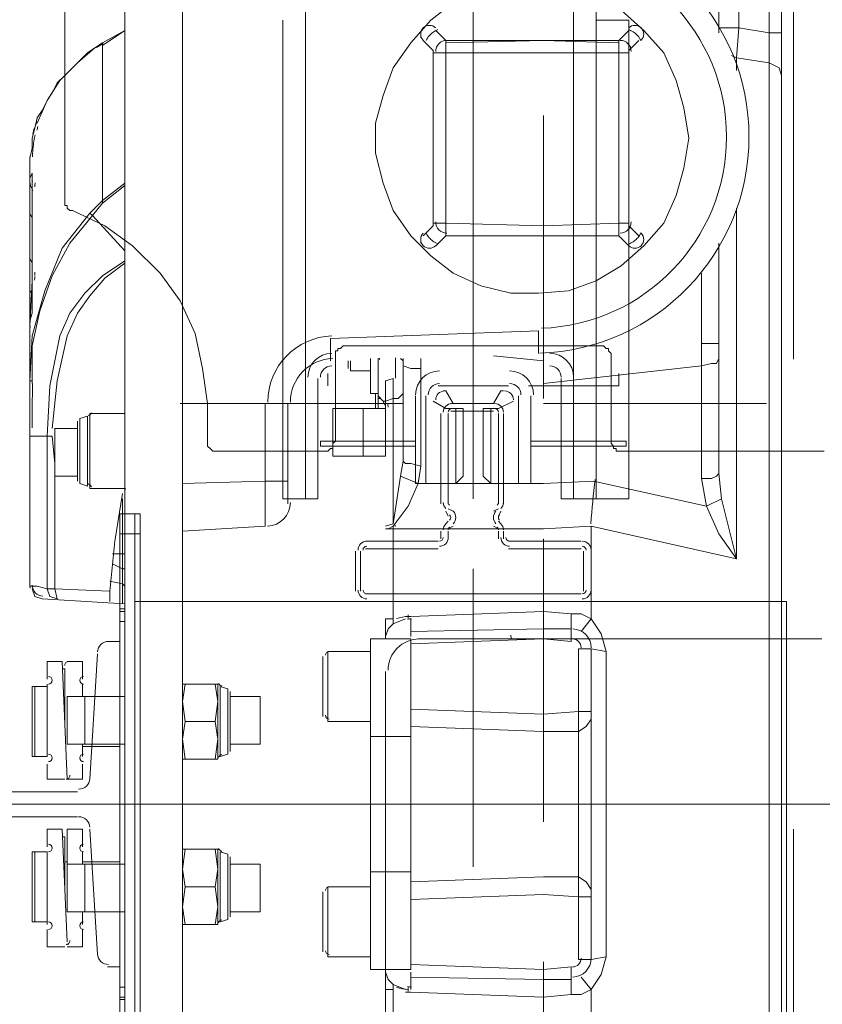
# Model space of a CAD drawing. Header units: millimetres. Extents: x 204754 to 495640, y -178579 to -98814.
# Tile 103 of 179: x 265202 to 265407, y -125404 to -125153. Entities that reach past the tile are written whole.
import ezdxf

# ---------------------------------------------------------------- set-up
doc = ezdxf.new("R2010")
doc.units = ezdxf.units.MM
doc.header["$MEASUREMENT"] = 0
doc.linetypes.add('Przerywana', pattern=[240, 120, -120])
doc.layers.get('0').update_dxf_attribs({"color": 252, "lineweight": 5})
doc.layers.add('Nowe_820-G Rysunki Obrazki_Nr_pióra__161', color=252, linetype='Continuous', lineweight=5)
doc.layers.add('Nowe_Nowe_220(1)-A Ściany zewnętrzne_Nr_pióra__103', color=252, linetype='Continuous', lineweight=5)

# ---------------------------------------------------------------- blocks, each defined once
blk = doc.blocks.new('podkład 20251118')
at = {"layer": 'Nowe_820-G Rysunki Obrazki_Nr_pióra__161', "color": 252, "linetype": 'Continuous', "lineweight": 5}
for p, q in [((265213.32, -124966.23), (265213.32, -125200.3)), ((265396.23, -125078.15), (265396.23, -125662.05)), ((265228.67, -125625.6), (265228.67, -125080.71)), ((265243.38, -125080.71), (265243.38, -125625.6)), ((265393.03, -125085.83), (265393.03, -125156.18)), ((265343.15, -125094.78), (265343.15, -125275.13)), ((265348.9, -125094.78), (265348.9, -125275.13)), ((265274.72, -125275.13), (265274.72, -125142.11)), ((265380.24, -125144.66), (265380.24, -125156.18)), ((265385.35, -125144.66), (265385.35, -125154.9)), ((265312.45, -125148.5), (265306.69, -125152.98)), ((265317.56, -125149.14), (265317.56, -125184.96)), ((265361.05, -125155.54), (265355.3, -125150.42)), ((265268.96, -125275.13), (265268.96, -125152.98)), ((265306.69, -125152.98), (265301.58, -125158.73)), ((265348.9, -125152.98), (265357.22, -125152.98)), ((265357.22, -125152.98), (265357.22, -125275.13)), ((265228.67, -125155.54), (265222.91, -125158.73)), ((265228.67, -125155.54), (265222.91, -125159.37)), ((265307.97, -125155.54), (265310.53, -125158.1)), ((265354.66, -125158.1), (265357.22, -125155.54)), ((265366.17, -125161.29), (265361.05, -125155.54)), ((265380.24, -125154.9), (265385.35, -125154.9)), ((265385.35, -125154.9), (265384.72, -125162.57)), ((265393.03, -125156.18), (265385.35, -125154.9)), ((265304.13, -125157.46), (265304.13, -125156.18)), ((265307.33, -125160.65), (265304.77, -125158.1)), ((265310.53, -125158.73), (265335.47, -125158.1)), ((265310.53, -125158.1), (265354.66, -125158.1)), ((265310.53, -125158.1), (265310.53, -125158.73)), ((265335.47, -125158.1), (265354.66, -125158.73)), ((265354.66, -125158.1), (265354.66, -125158.73)), ((265359.77, -125158.1), (265357.22, -125160.65)), ((265396.23, -125156.18), (265393.03, -125156.18)), ((265393.03, -125156.18), (265393.03, -125163.85)), ((265216.52, -125163.85), (265220.99, -125160.01)), ((265220.99, -125160.01), (265219.08, -125161.29)), ((265222.91, -125158.73), (265220.99, -125160.01)), ((265222.91, -125158.73), (265222.91, -125159.37)), ((265222.91, -125158.73), (265222.91, -125159.37)), ((265222.91, -125199.03), (265222.91, -125159.37)), ((265301.58, -125158.73), (265297.1, -125165.13)), ((265307.33, -125161.29), (265307.33, -125160.65)), ((265310.53, -125158.73), (265310.53, -125161.29)), ((265354.66, -125158.73), (265354.66, -125161.29)), ((265357.22, -125160.65), (265357.22, -125205.42)), ((265217.16, -125163.21), (265215.24, -125165.13)), ((265219.08, -125161.29), (265217.16, -125163.21)), ((265307.33, -125161.29), (265310.53, -125161.29)), ((265307.33, -125204.78), (265307.33, -125161.29)), ((265310.53, -125161.29), (265335.47, -125161.29)), ((265310.53, -125204.78), (265310.53, -125161.29)), ((265335.47, -125161.29), (265354.66, -125161.29)), ((265357.22, -125161.29), (265354.66, -125161.29)), ((265354.66, -125161.29), (265354.66, -125204.78)), ((265369.37, -125168.33), (265366.17, -125161.29)), ((265383.44, -125161.93), (265384.72, -125162.57)), ((265384.72, -125162.57), (265384.72, -125165.77)), ((265393.03, -125163.85), (265384.72, -125162.57)), ((265212.04, -125168.33), (265216.52, -125163.85)), ((265215.24, -125165.13), (265213.32, -125167.05)), ((265297.1, -125165.13), (265294.54, -125172.16)), ((265393.03, -125163.85), (265393.03, -125413.91)), ((265395.59, -125165.13), (265393.03, -125163.85)), ((265396.23, -125167.05), (265395.59, -125165.13)), ((265208.84, -125173.44), (265212.04, -125168.33)), ((265213.32, -125167.05), (265211.4, -125168.97)), ((265371.29, -125175.36), (265369.37, -125168.33)), ((265211.4, -125168.97), (265210.12, -125171.53)), ((265206.29, -125179.2), (265208.84, -125173.44)), ((265208.84, -125173.44), (265207.56, -125176)), ((265210.12, -125171.53), (265208.84, -125173.44)), ((265294.54, -125172.16), (265292.62, -125179.2)), ((265207.56, -125176), (265206.29, -125177.92)), ((265372.56, -125183.04), (265371.29, -125175.36)), ((265206.29, -125177.92), (265205.65, -125180.48)), ((265335.47, -125249.55), (265335.47, -125177.28)), ((265205.65, -125180.48), (265205.01, -125183.04)), ((265292.62, -125179.2), (265292.62, -125186.87)), ((265205.01, -125183.04), (265205.01, -125185.6)), ((265371.29, -125190.71), (265372.56, -125183.04)), ((265205.01, -125185.6), (265204.37, -125188.15)), ((265317.56, -125184.96), (265317.56, -125257.22)), ((265204.37, -125188.15), (265204.37, -125189.43)), ((265292.62, -125186.87), (265294.54, -125194.55)), ((265204.37, -125189.43), (265204.37, -125297.51)), ((265369.37, -125197.75), (265371.29, -125190.71)), ((265205.01, -125191.99), (265204.37, -125193.27)), ((265204.37, -125193.27), (265204.37, -125193.91)), ((265205.01, -125194.55), (265205.01, -125191.99)), ((265205.01, -125217.57), (265205.01, -125194.55)), ((265205.01, -125195.19), (265205.01, -125194.55)), ((265205.01, -125195.19), (265205.01, -125195.83)), ((265205.01, -125218.85), (265205.01, -125195.83)), ((265228.67, -125194.55), (265222.91, -125199.03)), ((265222.91, -125199.66), (265228.67, -125195.19)), ((265294.54, -125194.55), (265297.1, -125201.58)), ((265366.17, -125204.78), (265369.37, -125197.75)), ((265213.32, -125200.3), (265213.96, -125200.3)), ((265213.96, -125200.3), (265213.96, -125200.94)), ((265213.96, -125200.94), (265214.6, -125201.58)), ((265222.91, -125199.03), (265219.72, -125202.22)), ((265222.91, -125199.66), (265220.35, -125202.86)), ((265222.91, -125199.66), (265222.91, -125199.03)), ((265384.72, -125200.94), (265384.72, -125290.48)), ((265205.01, -125203.5), (265204.37, -125202.22)), ((265219.72, -125202.22), (265212.68, -125211.18)), ((265214.6, -125201.58), (265215.24, -125201.58)), ((265214.6, -125209.9), (265220.35, -125202.86)), ((265215.24, -125201.58), (265223.55, -125205.42)), ((265220.35, -125202.86), (265219.72, -125202.22)), ((265220.35, -125202.86), (265228.67, -125211.82)), ((265297.1, -125201.58), (265301.58, -125207.98)), ((265317.56, -125202.86), (265317.56, -125239.32)), ((265223.55, -125205.42), (265230.59, -125210.54)), ((265304.77, -125207.98), (265307.33, -125205.42)), ((265307.33, -125204.78), (265310.53, -125204.78)), ((265307.33, -125205.42), (265307.33, -125204.78)), ((265335.47, -125205.42), (265310.53, -125204.78)), ((265310.53, -125207.98), (265310.53, -125204.78)), ((265354.66, -125204.78), (265335.47, -125205.42)), ((265357.22, -125204.78), (265354.66, -125204.78)), ((265354.66, -125207.98), (265354.66, -125204.78)), ((265357.22, -125205.42), (265359.77, -125207.98)), ((265361.05, -125210.54), (265366.17, -125204.78)), ((265301.58, -125207.98), (265306.69, -125213.1)), ((265310.53, -125207.98), (265307.97, -125210.54)), ((265354.66, -125207.98), (265310.53, -125207.98)), ((265335.47, -125207.98), (265310.53, -125207.98)), ((265354.66, -125207.98), (265335.47, -125207.98)), ((265357.22, -125210.54), (265354.66, -125207.98)), ((265212.68, -125211.18), (265208.2, -125222.05)), ((265210.12, -125218.21), (265214.6, -125209.9)), ((265230.59, -125210.54), (265237.62, -125217.57)), ((265304.13, -125209.9), (265304.13, -125209.26)), ((265355.3, -125215.65), (265361.05, -125210.54)), ((265380.24, -125209.9), (265380.24, -125268.73)), ((265205.01, -125215.01), (265204.37, -125213.73)), ((265306.69, -125213.1), (265312.45, -125217.57)), ((265222.91, -125218.21), (265228.67, -125214.37)), ((265223.55, -125218.85), (265228.67, -125215.01)), ((265348.9, -125219.49), (265355.3, -125215.65)), ((265205.01, -125218.85), (265205.01, -125217.57)), ((265205.01, -125218.85), (265205.01, -125227.8)), ((265206.92, -125227.16), (265210.12, -125218.21)), ((265218.44, -125222.69), (265222.91, -125218.21)), ((265219.72, -125223.33), (265223.55, -125218.85)), ((265237.62, -125217.57), (265242.74, -125224.61)), ((265312.45, -125217.57), (265319.48, -125220.77)), ((265375.76, -125217.57), (265375.76, -125235.48)), ((265204.37, -125231), (265205.01, -125219.49)), ((265319.48, -125220.77), (265327.16, -125222.69)), ((265341.87, -125222.05), (265348.9, -125219.49)), ((265205.01, -125222.69), (265204.37, -125222.05)), ((265208.2, -125222.05), (265205.01, -125233.56)), ((265214.6, -125227.8), (265218.44, -125222.69)), ((265216.52, -125227.8), (265219.72, -125223.33)), ((265327.16, -125222.69), (265334.19, -125222.69)), ((265334.19, -125222.69), (265341.87, -125222.05)), ((265242.74, -125224.61), (265246.58, -125232.92)), ((265205.01, -125227.8), (265204.37, -125229.72)), ((265204.37, -125228.44), (265204.37, -125227.8)), ((265205.01, -125236.12), (265206.92, -125227.16)), ((265212.04, -125233.56), (265214.6, -125227.8)), ((265213.96, -125233.56), (265216.52, -125227.8)), ((265204.37, -125229.72), (265204.37, -125231)), ((265204.37, -125231), (265204.37, -125234.84)), ((265205.01, -125233.56), (265204.37, -125245.07)), ((265210.76, -125239.96), (265212.04, -125233.56)), ((265211.4, -125245.07), (265213.96, -125233.56)), ((265246.58, -125232.92), (265248.49, -125241.87)), ((265281.11, -125234.2), (265334.19, -125232.28)), ((265334.19, -125232.28), (265334.19, -125238.04)), ((265205.01, -125243.79), (265205.01, -125236.12)), ((265281.11, -125234.2), (265281.11, -125239.96)), ((265283.67, -125236.76), (265284.31, -125236.12)), ((265284.31, -125236.12), (265284.95, -125236.12)), ((265284.95, -125236.12), (265349.54, -125236.12)), ((265350.18, -125236.12), (265349.54, -125236.12)), ((265350.82, -125236.12), (265350.18, -125236.12)), ((265351.46, -125236.76), (265350.82, -125236.12)), ((265380.24, -125235.48), (265375.76, -125235.48)), ((265375.76, -125235.48), (265375.76, -125241.23)), ((265282.39, -125238.04), (265282.39, -125237.4)), ((265282.39, -125237.4), (265283.03, -125237.4)), ((265282.39, -125238.68), (265282.39, -125238.04)), ((265282.39, -125239.32), (265282.39, -125238.68)), ((265283.03, -125237.4), (265283.03, -125236.76)), ((265283.03, -125236.76), (265283.67, -125236.76)), ((265322.68, -125238.68), (265335.47, -125239.96)), ((265352.1, -125236.76), (265351.46, -125236.76)), ((265352.1, -125237.4), (265352.1, -125236.76)), ((265352.74, -125238.04), (265352.1, -125237.4)), ((265352.74, -125238.68), (265352.74, -125238.04)), ((265352.74, -125239.32), (265352.74, -125238.68)), ((265209.48, -125246.35), (265210.76, -125239.96)), ((265282.39, -125260.42), (265282.39, -125239.32)), ((265285.59, -125241.87), (265285.59, -125239.96)), ((265286.23, -125242.51), (265286.23, -125239.96)), ((265291.34, -125239.32), (265291.34, -125248.27)), ((265293.26, -125239.32), (265293.26, -125249.55)), ((265299.02, -125239.32), (265299.66, -125239.96)), ((265299.66, -125265.54), (265299.66, -125239.32)), ((265299.66, -125240.6), (265299.66, -125241.23)), ((265299.66, -125241.23), (265301.58, -125241.87)), ((265304.13, -125241.87), (265304.13, -125239.32)), ((265335.47, -125245.71), (265375.76, -125241.23)), ((265352.74, -125260.42), (265352.74, -125239.32)), ((265378.32, -125240.6), (265375.76, -125241.23)), ((265375.76, -125241.23), (265375.76, -125270.01)), ((265379.6, -125240.6), (265378.32, -125240.6)), ((265380.24, -125239.32), (265379.6, -125240.6)), ((265248.49, -125241.87), (265249.77, -125250.83)), ((265280.47, -125243.15), (265280.47, -125246.35)), ((265291.34, -125242.51), (265286.23, -125242.51)), ((265301.58, -125241.87), (265304.13, -125241.87)), ((265304.13, -125266.82), (265304.13, -125241.87)), ((265354.66, -125243.15), (265354.66, -125246.35)), ((265205.01, -125245.07), (265204.37, -125245.07)), ((265205.01, -125245.07), (265205.01, -125245.71)), ((265208.84, -125259.14), (265209.48, -125246.35)), ((265210.12, -125257.22), (265211.4, -125245.07)), ((265277.91, -125244.43), (265277.91, -125275.13)), ((265297.1, -125244.43), (265295.18, -125245.07)), ((265295.18, -125245.07), (265295.18, -125245.71)), ((265295.18, -125245.71), (265295.18, -125264.26)), ((265297.1, -125244.43), (265297.1, -125249.55)), ((265308.61, -125246.35), (265326.52, -125246.35)), ((265325.88, -125246.35), (265309.89, -125246.35)), ((265331.63, -125246.35), (265354.66, -125246.35)), ((265339.95, -125275.13), (265339.95, -125244.43)), ((265291.34, -125248.27), (265293.26, -125248.27)), ((265293.26, -125248.27), (265291.34, -125248.27)), ((265292.62, -125248.27), (265292.62, -125252.11)), ((265293.26, -125248.27), (265293.26, -125252.11)), ((265293.26, -125248.91), (265294.54, -125250.19)), ((265298.38, -125249.55), (265299.66, -125248.27)), ((265302.85, -125248.91), (265302.85, -125271.29)), ((265305.41, -125248.91), (265305.41, -125271.29)), ((265310.53, -125247.63), (265309.89, -125247.63)), ((265312.45, -125250.83), (265310.53, -125247.63)), ((265322.68, -125250.83), (265324.6, -125247.63)), ((265324.6, -125247.63), (265325.24, -125247.63)), ((265329.08, -125248.91), (265329.08, -125271.29)), ((265332.27, -125248.91), (265332.27, -125271.29)), ((265242.74, -125250.83), (265299.66, -125250.83)), ((265249.77, -125250.83), (265249.77, -125260.42)), ((265264.48, -125250.83), (265270.24, -125250.83)), ((265264.48, -125270.65), (265264.48, -125250.83)), ((265270.24, -125276.41), (265270.24, -125250.83)), ((265293.26, -125249.55), (265293.9, -125249.55)), ((265293.9, -125249.55), (265294.54, -125250.19)), ((265294.54, -125250.19), (265295.18, -125250.19)), ((265294.54, -125250.19), (265295.18, -125251.47)), ((265297.1, -125249.55), (265295.18, -125250.19)), ((265295.18, -125250.19), (265295.18, -125251.47)), ((265295.18, -125251.47), (265295.18, -125252.11)), ((265297.1, -125249.55), (265297.1, -125281.53)), ((265297.1, -125249.55), (265298.38, -125249.55)), ((265305.41, -125250.19), (265305.41, -125257.86)), ((265310.53, -125252.11), (265307.33, -125250.19)), ((265322.68, -125250.83), (265311.81, -125250.83)), ((265312.45, -125250.83), (265322.68, -125250.83)), ((265323.96, -125252.11), (265327.8, -125250.19)), ((265329.08, -125249.55), (265329.08, -125257.86)), ((265335.47, -125250.83), (265392.39, -125250.83)), ((265217.16, -125254.66), (265219.08, -125254.03)), ((265219.08, -125254.03), (265219.08, -125271.93)), ((265219.72, -125253.39), (265228.67, -125253.39)), ((265219.72, -125253.39), (265219.72, -125272.57)), ((265281.75, -125252.11), (265295.18, -125252.11)), ((265281.75, -125252.11), (265281.75, -125264.26)), ((265289.42, -125252.11), (265289.42, -125264.26)), ((265309.25, -125276.41), (265309.25, -125253.39)), ((265310.53, -125252.11), (265315.01, -125252.11)), ((265311.17, -125276.41), (265311.17, -125253.39)), ((265322.68, -125252.75), (265311.81, -125252.75)), ((265313.09, -125252.11), (265313.09, -125271.29)), ((265315.01, -125252.11), (265315.01, -125269.37)), ((265320.12, -125252.11), (265320.12, -125269.37)), ((265323.96, -125252.11), (265320.12, -125252.11)), ((265322.04, -125252.11), (265322.04, -125271.29)), ((265323.96, -125276.41), (265323.96, -125253.39)), ((265325.24, -125276.41), (265325.24, -125253.39)), ((265216.52, -125270.65), (265216.52, -125255.3)), ((265217.16, -125271.29), (265217.16, -125254.66)), ((265204.37, -125257.22), (265204.37, -125259.14)), ((265210.76, -125257.22), (265210.76, -125257.86)), ((265216.52, -125257.22), (265210.76, -125257.22)), ((265210.76, -125257.22), (265210.76, -125269.37)), ((265210.76, -125268.1), (265210.76, -125257.86)), ((265210.76, -125257.86), (265210.76, -125268.1)), ((265317.56, -125257.22), (265317.56, -125275.13)), ((265204.37, -125297.51), (265204.37, -125259.14)), ((265204.37, -125259.14), (265208.84, -125259.14)), ((265208.84, -125259.14), (265210.12, -125259.14)), ((265208.84, -125259.14), (265208.84, -125298.15)), ((265210.76, -125266.18), (265210.12, -125259.14)), ((265249.77, -125260.42), (265249.77, -125261.06)), ((265249.77, -125261.06), (265249.77, -125261.7)), ((265278.55, -125260.42), (265302.85, -125260.42)), ((265278.55, -125260.42), (265278.55, -125261.7)), ((265281.75, -125261.06), (265282.39, -125260.42)), ((265281.75, -125261.7), (265281.75, -125261.06)), ((265305.41, -125259.78), (265305.41, -125271.29)), ((265329.08, -125259.78), (265329.08, -125271.29)), ((265356.58, -125260.42), (265332.27, -125260.42)), ((265352.74, -125261.06), (265352.74, -125260.42)), ((265353.38, -125261.7), (265352.74, -125261.06)), ((265356.58, -125261.7), (265356.58, -125260.42)), ((265249.77, -125261.7), (265250.41, -125262.34)), ((265250.41, -125262.34), (265251.05, -125262.98)), ((265251.05, -125262.98), (265251.69, -125262.98)), ((265251.69, -125262.98), (265252.33, -125262.98)), ((265252.33, -125262.98), (265279.19, -125262.98)), ((265278.55, -125261.7), (265302.85, -125261.7)), ((265279.19, -125262.98), (265279.83, -125262.98)), ((265279.83, -125262.98), (265280.47, -125262.98)), ((265280.47, -125262.98), (265281.11, -125262.34)), ((265281.11, -125262.34), (265281.75, -125262.34)), ((265281.75, -125262.34), (265281.75, -125261.7)), ((265356.58, -125261.7), (265332.27, -125261.7)), ((265353.38, -125262.34), (265353.38, -125261.7)), ((265354.02, -125262.34), (265353.38, -125262.34)), ((265354.02, -125262.98), (265354.02, -125262.34)), ((265354.66, -125262.98), (265354.02, -125262.98)), ((265355.3, -125262.98), (265354.66, -125262.98)), ((265355.94, -125262.98), (265355.3, -125262.98)), ((265405.82, -125262.98), (265355.94, -125262.98)), ((265406.46, -125262.98), (265405.82, -125262.98)), ((265407.1, -125262.98), (265406.46, -125262.98)), ((265281.75, -125264.26), (265295.18, -125264.26)), ((265299.02, -125269.37), (265299.66, -125265.54)), ((265299.66, -125265.54), (265300.3, -125266.18)), ((265300.3, -125266.18), (265301.58, -125266.18)), ((265301.58, -125266.18), (265304.13, -125266.82)), ((265210.76, -125269.37), (265210.76, -125268.1)), ((265210.76, -125298.15), (265210.76, -125268.1)), ((265303.49, -125271.29), (265304.13, -125266.82)), ((265380.24, -125268.73), (265379.6, -125269.37)), ((265380.24, -125268.73), (265380.88, -125275.13)), ((265216.52, -125269.37), (265210.76, -125269.37)), ((265217.16, -125271.29), (265219.08, -125271.93)), ((265243.38, -125271.29), (265264.48, -125270.65)), ((265270.24, -125270.65), (265264.48, -125270.65)), ((265264.48, -125270.65), (265264.48, -125282.16)), ((265297.1, -125281.53), (265299.02, -125269.37)), ((265299.02, -125269.37), (265303.49, -125271.29)), ((265303.49, -125271.29), (265300.94, -125277.05)), ((265302.85, -125271.29), (265305.41, -125271.29)), ((265335.47, -125271.29), (265303.49, -125271.29)), ((265305.41, -125271.29), (265313.09, -125271.29)), ((265313.09, -125271.29), (265315.01, -125269.37)), ((265320.12, -125269.37), (265322.04, -125271.29)), ((265322.04, -125271.29), (265332.27, -125271.29)), ((265348.26, -125270.65), (265335.47, -125271.29)), ((265377.04, -125277.05), (265348.26, -125270.65)), ((265375.76, -125270.01), (265377.04, -125277.05)), ((265378.32, -125270.01), (265375.76, -125270.01)), ((265379.6, -125269.37), (265378.32, -125270.01)), ((265219.72, -125272.57), (265228.67, -125272.57)), ((265226.11, -125286), (265228.03, -125273.85)), ((265228.67, -125272.57), (265228.03, -125272.57)), ((265228.03, -125275.13), (265228.03, -125289.2)), ((265268.96, -125275.13), (265277.91, -125275.13)), ((265339.95, -125275.13), (265357.22, -125275.13)), ((265380.88, -125275.13), (265377.04, -125277.05)), ((265380.88, -125275.13), (265384.72, -125290.48)), ((265227.39, -125473.39), (265227.39, -125278.97)), ((265231.23, -125278.97), (265227.39, -125278.97)), ((265227.39, -125431.18), (265227.39, -125278.97)), ((265227.39, -125278.97), (265232.51, -125278.97)), ((265231.23, -125473.39), (265231.23, -125278.97)), ((265232.51, -125278.97), (265232.51, -125426.06)), ((265300.94, -125277.05), (265297.1, -125282.16)), ((265311.17, -125279.61), (265310.53, -125278.33)), ((265312.45, -125278.33), (265311.17, -125277.69)), ((265322.68, -125278.33), (265323.96, -125277.69)), ((265323.96, -125279.61), (265324.6, -125278.33)), ((265377.04, -125277.05), (265380.24, -125284.08)), ((265297.1, -125281.53), (265295.18, -125282.16)), ((265310.53, -125281.53), (265311.17, -125280.89)), ((265324.6, -125281.53), (265323.96, -125280.89)), ((265232.51, -125284.08), (265227.39, -125284.08)), ((265243.38, -125283.44), (265264.48, -125282.16)), ((265295.82, -125282.8), (265295.18, -125282.8)), ((265297.1, -125282.8), (265295.18, -125282.8)), ((265297.1, -125282.16), (265295.82, -125282.8)), ((265297.1, -125282.16), (265297.1, -125282.8)), ((265297.1, -125282.8), (265297.1, -125305.83)), ((265297.1, -125282.8), (265335.47, -125282.8)), ((265309.25, -125285.36), (265309.25, -125283.44)), ((265311.17, -125282.8), (265312.45, -125282.16)), ((265311.17, -125285.36), (265311.17, -125283.44)), ((265323.96, -125282.8), (265322.68, -125282.16)), ((265323.96, -125285.36), (265323.96, -125283.44)), ((265325.24, -125285.36), (265325.24, -125283.44)), ((265347.62, -125282.16), (265335.47, -125282.8)), ((265347.62, -125305.83), (265347.62, -125282.16)), ((265384.72, -125290.48), (265347.62, -125282.16)), ((265380.24, -125284.08), (265384.72, -125290.48)), ((265224.83, -125298.79), (265226.11, -125286)), ((265290.06, -125286), (265308.61, -125286)), ((265345.06, -125286), (265326.52, -125286)), ((265335.47, -125357.63), (265335.47, -125285.36)), ((265228.03, -125289.2), (265225.47, -125289.2)), ((265228.67, -125289.2), (265228.03, -125289.2)), ((265228.03, -125293.04), (265228.03, -125289.2)), ((265287.51, -125298.79), (265287.51, -125288.56)), ((265288.79, -125298.79), (265288.79, -125288.56)), ((265290.06, -125287.92), (265308.61, -125287.92)), ((265345.06, -125287.92), (265326.52, -125287.92)), ((265345.7, -125298.79), (265345.7, -125288.56)), ((265347.62, -125298.79), (265347.62, -125288.56)), ((265228.03, -125293.04), (265225.47, -125291.76)), ((265228.03, -125296.87), (265228.03, -125293.04)), ((265228.67, -125293.04), (265228.03, -125293.04)), ((265317.56, -125293.04), (265317.56, -125351.23)), ((265228.03, -125296.87), (265224.83, -125296.23)), ((265206.29, -125297.51), (265204.37, -125297.51)), ((265205.01, -125298.15), (265205.65, -125300.07)), ((265208.84, -125298.15), (265206.29, -125297.51)), ((265210.76, -125298.15), (265208.84, -125298.15)), ((265208.84, -125298.15), (265210.76, -125298.15)), ((265209.48, -125300.07), (265208.84, -125298.15)), ((265224.83, -125298.79), (265210.76, -125298.15)), ((265210.76, -125298.15), (265211.4, -125300.71)), ((265224.83, -125301.35), (265224.83, -125298.79)), ((265228.03, -125301.99), (265228.03, -125296.87)), ((265228.67, -125297.51), (265228.03, -125296.87)), ((265205.65, -125300.07), (265207.56, -125300.71)), ((265228.67, -125301.99), (265207.56, -125300.71)), ((265211.4, -125300.71), (265209.48, -125300.07)), ((265231.23, -125301.35), (265397.51, -125301.35)), ((265290.06, -125299.43), (265345.06, -125299.43)), ((265290.06, -125301.35), (265345.06, -125301.35)), ((265317.56, -125301.35), (265317.56, -125369.14)), ((265397.51, -125473.39), (265397.51, -125301.35)), ((265227.39, -125303.27), (265227.39, -125325.65)), ((265228.67, -125303.27), (265227.39, -125303.27)), ((265227.39, -125303.91), (265228.67, -125303.91)), ((265301.58, -125305.19), (265335.47, -125303.91)), ((265335.47, -125303.91), (265342.51, -125304.55)), ((265227.39, -125306.47), (265228.67, -125306.47)), ((265295.18, -125305.83), (265295.18, -125310.94)), ((265297.1, -125305.83), (265295.18, -125305.83)), ((265297.1, -125305.83), (265297.1, -125307.11)), ((265297.1, -125307.11), (265300.3, -125305.83)), ((265300.3, -125305.19), (265301.58, -125305.19)), ((265301.58, -125305.83), (265301.58, -125310.3)), ((265342.51, -125308.39), (265342.51, -125304.55)), ((265342.51, -125304.55), (265345.06, -125304.55)), ((265345.06, -125304.55), (265347.62, -125305.83)), ((265345.06, -125309.03), (265347.62, -125305.83)), ((265350.18, -125309.66), (265347.62, -125305.83)), ((265295.18, -125310.3), (265295.82, -125308.39)), ((265295.82, -125308.39), (265297.1, -125307.11)), ((265335.47, -125308.39), (265301.58, -125309.03)), ((265335.47, -125308.39), (265342.51, -125308.39)), ((265342.51, -125308.39), (265342.51, -125311.58)), ((265227.39, -125311.58), (265224.19, -125311.58)), ((265227.39, -125394.72), (265227.39, -125311.58)), ((265301.58, -125310.94), (265291.34, -125310.94)), ((265291.34, -125395.36), (265291.34, -125310.94)), ((265335.47, -125310.94), (265301.58, -125312.22)), ((265301.58, -125395.36), (265301.58, -125310.94)), ((265303.49, -125310.94), (265406.46, -125310.94)), ((265335.47, -125310.94), (265342.51, -125311.58)), ((265351.46, -125314.14), (265350.18, -125309.66)), ((265291.34, -125314.14), (265280.47, -125314.14)), ((265280.47, -125332.05), (265280.47, -125314.14)), ((265347.62, -125313.5), (265344.42, -125313.5)), ((265344.42, -125313.5), (265344.42, -125329.49)), ((265347.62, -125313.5), (265347.62, -125392.8)), ((265347.62, -125313.5), (265351.46, -125314.14)), ((265351.46, -125314.14), (265351.46, -125392.16)), ((265208.84, -125316.7), (265208.84, -125321.18)), ((265212.68, -125316.7), (265208.84, -125316.7)), ((265212.68, -125316.7), (265213.96, -125346.76)), ((265217.8, -125316.7), (265213.96, -125316.7)), ((265217.8, -125321.18), (265217.8, -125316.7)), ((265221.63, -125314.78), (265219.72, -125346.76)), ((265279.19, -125330.77), (265279.19, -125315.42)), ((265212.68, -125318.62), (265213.32, -125318.62)), ((265213.32, -125332.05), (265213.32, -125318.62)), ((265295.18, -125319.26), (265295.18, -125465.07)), ((265205.01, -125341), (265205.01, -125323.1)), ((265205.01, -125323.1), (265205.65, -125323.1)), ((265205.65, -125341), (265205.65, -125323.1)), ((265205.65, -125323.1), (265206.92, -125323.1)), ((265208.84, -125323.1), (265206.92, -125323.1)), ((265208.84, -125322.46), (265208.84, -125341)), ((265217.8, -125325.65), (265217.8, -125322.46)), ((265243.38, -125322.46), (265252.33, -125322.46)), ((265244.02, -125322.46), (265243.38, -125326.93)), ((265251.69, -125322.46), (265252.33, -125326.93)), ((265252.33, -125341.64), (265252.33, -125322.46)), ((265252.97, -125323.1), (265252.97, -125341)), ((265254.89, -125323.73), (265252.97, -125323.1)), ((265254.89, -125323.73), (265254.89, -125340.36)), ((265255.53, -125339.72), (265255.53, -125324.37)), ((265213.96, -125325.65), (265213.96, -125337.8)), ((265228.67, -125325.65), (265213.96, -125325.65)), ((265213.96, -125325.65), (265218.44, -125325.65)), ((265217.8, -125325.65), (265227.39, -125325.65)), ((265218.44, -125337.8), (265218.44, -125325.65)), ((265218.44, -125325.65), (265218.44, -125337.8)), ((265243.38, -125326.93), (265244.02, -125332.05)), ((265252.33, -125326.93), (265251.69, -125332.05)), ((265255.53, -125325.65), (265263.2, -125325.65)), ((265263.2, -125337.8), (265263.2, -125325.65)), ((265263.2, -125325.65), (265263.2, -125326.93)), ((265263.2, -125337.16), (265263.2, -125326.93)), ((265263.2, -125326.93), (265263.2, -125337.16)), ((265301.58, -125328.85), (265335.47, -125330.13)), ((265344.42, -125329.49), (265335.47, -125330.13)), ((265347.62, -125329.49), (265344.42, -125329.49)), ((265344.42, -125329.49), (265344.42, -125334.61)), ((265347.62, -125331.41), (265346.34, -125333.33)), ((265244.02, -125332.05), (265243.38, -125336.53)), ((265244.02, -125332.05), (265251.69, -125332.05)), ((265251.69, -125332.05), (265252.33, -125336.53)), ((265291.34, -125332.05), (265280.47, -125332.05)), ((265301.58, -125333.33), (265335.47, -125334.61)), ((265346.34, -125333.33), (265344.42, -125334.61)), ((265243.38, -125336.53), (265244.02, -125341.64)), ((265252.33, -125336.53), (265251.69, -125341.64)), ((265301.58, -125335.89), (265291.34, -125335.89)), ((265344.42, -125334.61), (265335.47, -125334.61)), ((265344.42, -125334.61), (265344.42, -125371.7)), ((265228.67, -125337.8), (265213.96, -125337.8)), ((265213.96, -125337.8), (265218.44, -125337.8)), ((265217.8, -125341), (265217.8, -125337.8)), ((265217.8, -125338.44), (265227.39, -125338.44)), ((265227.39, -125337.8), (265227.39, -125368.5)), ((265255.53, -125337.8), (265263.2, -125337.8)), ((265263.2, -125337.8), (265263.2, -125337.16)), ((265205.65, -125341), (265205.01, -125341)), ((265206.92, -125341), (265205.65, -125341)), ((265208.84, -125341), (265206.92, -125341)), ((265243.38, -125341.64), (265252.33, -125341.64)), ((265254.89, -125340.36), (265252.97, -125341)), ((265208.84, -125342.92), (265208.84, -125346.76)), ((265217.8, -125346.76), (265217.8, -125342.92)), ((265208.84, -125346.76), (265213.32, -125346.76)), ((265213.96, -125346.76), (265217.8, -125346.76)), ((265216.52, -125349.96), (265191.58, -125349.96)), ((265174.31, -125353.15), (265246.58, -125353.15)), ((265186.46, -125353.15), (265234.42, -125353.15)), ((265227.39, -125353.15), (265231.23, -125353.15)), ((265227.39, -125353.15), (265294.54, -125353.15)), ((265270.24, -125353.15), (265341.87, -125353.15)), ((265282.39, -125353.15), (265354.66, -125353.15)), ((265326.52, -125353.15), (265383.44, -125353.15)), ((265330.35, -125353.15), (265397.51, -125353.15)), ((265378.32, -125353.15), (265426.29, -125353.15)), ((265390.47, -125353.15), (265462.74, -125353.15)), ((265191.58, -125356.35), (265216.52, -125356.35)), ((265208.84, -125359.55), (265208.84, -125364.03)), ((265212.68, -125359.55), (265208.84, -125359.55)), ((265213.96, -125388.33), (265212.68, -125359.55)), ((265213.96, -125368.5), (265213.96, -125359.55)), ((265213.96, -125359.55), (265217.8, -125359.55)), ((265217.8, -125359.55), (265217.8, -125364.03)), ((265219.72, -125359.55), (265221.63, -125391.53)), ((265213.32, -125361.47), (265212.68, -125361.47)), ((265213.32, -125361.47), (265213.32, -125365.3)), ((265243.38, -125364.66), (265252.33, -125364.66)), ((265244.02, -125364.66), (265243.38, -125369.78)), ((265251.69, -125364.66), (265252.33, -125369.78)), ((265252.33, -125383.85), (265252.33, -125364.66)), ((265205.01, -125383.21), (265205.01, -125365.3)), ((265205.01, -125365.3), (265205.65, -125365.3)), ((265205.65, -125383.21), (265205.65, -125365.3)), ((265205.65, -125365.3), (265206.92, -125365.3)), ((265208.84, -125365.3), (265206.92, -125365.3)), ((265208.84, -125365.3), (265208.84, -125383.85)), ((265213.32, -125374.26), (265213.32, -125365.3)), ((265217.8, -125365.3), (265217.8, -125368.5)), ((265252.97, -125365.3), (265252.97, -125383.21)), ((265254.89, -125365.94), (265252.97, -125365.3)), ((265254.89, -125365.94), (265254.89, -125382.57)), ((265255.53, -125381.93), (265255.53, -125366.58)), ((265213.32, -125367.86), (265213.96, -125367.86)), ((265213.96, -125368.5), (265213.96, -125380.65)), ((265228.67, -125368.5), (265213.96, -125368.5)), ((265213.96, -125368.5), (265218.44, -125368.5)), ((265217.8, -125367.86), (265227.39, -125367.86)), ((265218.44, -125380.65), (265218.44, -125368.5)), ((265218.44, -125368.5), (265218.44, -125380.65)), ((265255.53, -125368.5), (265263.2, -125368.5)), ((265263.2, -125380.65), (265263.2, -125368.5)), ((265263.2, -125368.5), (265263.2, -125369.14)), ((265263.2, -125379.37), (265263.2, -125369.14)), ((265263.2, -125369.14), (265263.2, -125379.37)), ((265243.38, -125369.78), (265244.02, -125374.26)), ((265252.33, -125369.78), (265251.69, -125374.26)), ((265301.58, -125370.42), (265291.34, -125370.42)), ((265335.47, -125371.7), (265301.58, -125372.98)), ((265335.47, -125371.7), (265344.42, -125371.7)), ((265344.42, -125371.7), (265344.42, -125376.82)), ((265346.34, -125372.98), (265344.42, -125371.7)), ((265244.02, -125374.26), (265243.38, -125379.37)), ((265244.02, -125374.26), (265251.69, -125374.26)), ((265251.69, -125374.26), (265252.33, -125379.37)), ((265280.47, -125392.16), (265280.47, -125374.26)), ((265291.34, -125374.26), (265280.47, -125374.26)), ((265347.62, -125374.9), (265346.34, -125372.98)), ((265279.19, -125390.89), (265279.19, -125375.54)), ((265335.47, -125376.18), (265301.58, -125377.46)), ((265335.47, -125376.18), (265344.42, -125376.82)), ((265347.62, -125376.82), (265344.42, -125376.82)), ((265344.42, -125376.82), (265344.42, -125392.8)), ((265243.38, -125379.37), (265244.02, -125383.85)), ((265252.33, -125379.37), (265251.69, -125383.85)), ((265263.2, -125380.65), (265263.2, -125379.37)), ((265228.67, -125380.65), (265213.96, -125380.65)), ((265213.96, -125380.65), (265218.44, -125380.65)), ((265217.8, -125380.65), (265217.8, -125383.85)), ((265217.8, -125380.65), (265227.39, -125380.65)), ((265227.39, -125380.65), (265227.39, -125403.04)), ((265255.53, -125380.65), (265263.2, -125380.65)), ((265205.65, -125383.21), (265205.01, -125383.21)), ((265206.92, -125383.21), (265205.65, -125383.21)), ((265208.84, -125383.21), (265206.92, -125383.21)), ((265243.38, -125383.85), (265252.33, -125383.85)), ((265254.89, -125382.57), (265252.97, -125383.21)), ((265208.84, -125385.13), (265208.84, -125389.61)), ((265217.8, -125385.13), (265217.8, -125389.61)), ((265208.84, -125389.61), (265213.32, -125389.61)), ((265217.8, -125389.61), (265213.96, -125389.61)), ((265291.34, -125392.16), (265280.47, -125392.16)), ((265347.62, -125392.8), (265351.46, -125392.16)), ((265350.18, -125396.64), (265351.46, -125392.16)), ((265224.19, -125394.72), (265227.39, -125394.72)), ((265301.58, -125394.08), (265335.47, -125395.36)), ((265335.47, -125465.71), (265335.47, -125393.44)), ((265342.51, -125394.72), (265335.47, -125395.36)), ((265342.51, -125397.92), (265342.51, -125394.72)), ((265347.62, -125392.8), (265344.42, -125392.8)), ((265301.58, -125395.36), (265291.34, -125395.36)), ((265295.82, -125397.92), (265295.18, -125396)), ((265301.58, -125396), (265301.58, -125400.48)), ((265335.47, -125397.92), (265301.58, -125397.28)), ((265301.58, -125397.28), (265335.47, -125397.92)), ((265335.47, -125395.36), (265335.47, -125397.92)), ((265345.06, -125397.28), (265347.62, -125400.48)), ((265347.62, -125400.48), (265350.18, -125396.64)), ((265228.67, -125399.84), (265227.39, -125399.84)), ((265297.1, -125399.2), (265295.82, -125397.92)), ((265300.3, -125400.48), (265297.1, -125399.2)), ((265297.1, -125399.2), (265297.1, -125400.48)), ((265342.51, -125397.92), (265335.47, -125397.92)), ((265335.47, -125397.92), (265335.47, -125402.4)), ((265342.51, -125397.92), (265342.51, -125401.76)), ((265228.67, -125402.4), (265227.39, -125402.4)), ((265297.1, -125400.48), (265295.18, -125400.48)), ((265297.1, -125400.48), (265297.1, -125466.99)), ((265301.58, -125401.12), (265300.3, -125401.12)), ((265335.47, -125402.4), (265301.58, -125401.12)), ((265342.51, -125401.76), (265335.47, -125402.4)), ((265345.06, -125401.76), (265342.51, -125401.76)), ((265347.62, -125400.48), (265345.06, -125401.76)), ((265347.62, -125400.48), (265347.62, -125424.14)), ((265228.67, -125403.04), (265227.39, -125403.04))]:
    blk.add_line(p, q, dxfattribs=at)
for centre, radius, start, end in [((265332.59, -125182.72), 55.32, 359.999, 88.0007), ((265333.24, -125182.72), 48.92, 359.9989, 88.006), ((265306.37, -125156.5), 2.24, 135, 225), ((265306.37, -125156.5), 2.24, 45, 135), ((265310.91, -125161.07), 6.2, 112.8924, 126.5459), ((265358.81, -125156.5), 2.24, 45, 135), ((265355.09, -125160.79), 5.86, 53.1976, 66.7657), ((265358.81, -125156.5), 2.24, 315, 45), ((265310.88, -125161), 6.12, 138.538, 151.657), ((265310.83, -125160.95), 6.05, 126.6491, 138.5216), ((265310.85, -125160.97), 2.88, 90.967, 179.996), ((265354.98, -125160.97), 2.88, 0.004, 89.033), ((265354.99, -125160.93), 6.04, 41.3128, 53.1854), ((265355, -125160.95), 6.04, 27.3956, 41.4726), ((265245.83, -125196.53), 43.99, 121.1173, 123.6824), ((265235.08, -125188.64), 30.66, 164.4385, 167.6608), ((265242.51, -125191.31), 38.39, 161.1147, 162.7294), ((265233.2, -125188.24), 27.96, 163.0805, 165.1132), ((265236.59, -125188.96), 31.57, 168.884, 172.5402), ((265228.43, -125187.21), 23.22, 167.6005, 169.2383), ((265332.59, -125182.72), 55.32, 271.9993, 0.001), ((265333.24, -125182.72), 48.92, 271.994, 0.0011), ((265235.41, -125189.03), 30.4, 173.0603, 177.2048), ((265119.25, -125175.05), 86.6, 353.1622, 353.1907), ((265216.17, -125186.56), 11, 171.5683, 173.4984), ((265239.39, -125189.19), 35.03, 177.7618, 179.8807), ((265200.42, -125187.57), 4.62, 356.9083, 358.562), ((265209.14, -125187.78), 4.1, 176.7521, 178.6152), ((265209.54, -125193.59), 4.53, 180.0262, 188.3436), ((265209.55, -125193.66), 5.17, 187.5364, 203.7803), ((265209.65, -125193.64), 5.28, 203.5558, 211.4527), ((265209.7, -125195.5), 4.06, 165.5729, 180.0286), ((265310.85, -125204.46), 2.88, 179.9517, 268.9774), ((265354.98, -125204.46), 2.88, 271.0226, 0.0483), ((265306.37, -125208.94), 2.24, 135, 225), ((265310.77, -125204.51), 5.98, 208.216, 221.6968), ((265310.84, -125204.48), 6.05, 221.4784, 233.3509), ((265354.99, -125204.48), 6.05, 306.6491, 318.5216), ((265355, -125204.49), 6.04, 318.5274, 332.6044), ((265358.81, -125208.94), 2.24, 315, 45), ((265306.37, -125208.94), 2.24, 225, 315), ((265311.01, -125204.18), 6.4, 233.7825, 246.9345), ((265358.81, -125208.94), 2.24, 225, 315), ((265355.09, -125204.64), 5.86, 293.2343, 306.8024), ((265153.59, -125217.33), 52.06, 357.8234, 358.8269), ((265182.3, -125217.42), 23.35, 358.2332, 0.3522), ((265276.73, -125234.47), 72.37, 177.218, 180.0419), ((265206.64, -125231.97), 2.28, 166.9696, 179.6815), ((265282.07, -125250.51), 16.95, 92.0032, 179.996), ((265281.43, -125244.11), 6.08, 90, 180), ((265337.07, -125244.11), 6.08, 0, 90), ((265282.07, -125250.51), 11.2, 92.0125, 179.987), ((265281.43, -125244.11), 2.88, 90, 180), ((265313.1, -125229.01), 22.1, 207.7014, 208.0201), ((265283.92, -125244.58), 10.98, 26.8002, 28.1987), ((264875.1, -125240.05), 422.64, 359.4126, 0.1178), ((265337.07, -125244.11), 2.88, 0, 90), ((265295.08, -125246.01), 90.08, 178.6001, 179.3629), ((265308.93, -125248.59), 6.08, 90, 180), ((265326.84, -125248.59), 6.08, 360, 90), ((266804.48, -125259.7), 1599.48, 179.50048, 179.90579), ((265308.93, -125248.59), 2.88, 90, 180), ((265326.84, -125248.59), 2.88, 0, 90), ((265310.21, -125249.87), 2.24, 90, 180), ((265325.56, -125249.87), 2.24, 360, 90), ((265292.2, -125251.8), 3.62, 4.5553, 13.2745), ((265291.09, -125251.83), 4.73, 0.5212, 3.884), ((265312.13, -125253.07), 2.24, 90, 180), ((265323, -125253.07), 2.24, 0, 90), ((265218.76, -125252.43), 1.59, 289.6743, 330.0794), ((265312.13, -125253.07), 0.96, 90.0464, 179.9536), ((265323, -125253.07), 0.96, 0.0469, 89.9531), ((265266.8, -125257.89), 56.03, 179.1931, 180.1631), ((265279.08, -125258.23), 68.32, 179.8506, 180.7311), ((265218.76, -125272.88), 1.59, 29.9206, 70.3257), ((265589.56, -125298.76), 242.6, 173.2436, 175.9242), ((265189.82, -125264.44), 39.77, 347.1996, 347.8363), ((265279.91, -125283.9), 52.4, 167.4106, 167.7927), ((265264.81, -125276.09), 6.07, 271.9789, 0.0169), ((265312.13, -125276.09), 2.24, 180.0192, 224.9737), ((265312.11, -125276.09), 0.942, 179.7476, 225.5561), ((265323.02, -125276.09), 0.942, 314.4439, 0.2524), ((265323, -125276.09), 2.24, 315.0263, 359.9808), ((265310.85, -125279.93), 2.24, 315, 45), ((265324.92, -125279.93), 2.24, 135, 225), ((265312.13, -125283.12), 2.24, 135.0263, 179.9808), ((265310.85, -125279.93), 0.958, 315.0467, 44.9533), ((265324.91, -125279.93), 0.951, 134.6403, 225.3597), ((265323, -125283.12), 2.24, 0.0192, 44.9737), ((265308.35, -125278.82), 11.22, 195.5069, 197.6073), ((265312.11, -125283.12), 0.942, 134.4439, 180.2524), ((265323.02, -125283.12), 0.942, 359.7476, 45.5561), ((265290.38, -125288.24), 2.24, 90, 180), ((265308.93, -125285.04), 2.24, 270, 0), ((265308.93, -125285.04), 0.96, 270.0464, 359.9536), ((265326.84, -125285.04), 2.24, 180, 270), ((265326.84, -125285.04), 0.96, 180.0464, 269.9536), ((265345.38, -125288.24), 2.24, 0, 90), ((265290.38, -125288.24), 0.96, 90.0469, 179.9531), ((265345.38, -125288.24), 0.96, 0.0469, 89.9531), ((265207.88, -125297.2), 3.52, 179.9893, 192.2417), ((265207.88, -125297.19), 2.88, 180.0243, 267.0325), ((265290.38, -125298.47), 2.24, 180, 270), ((265290.37, -125298.48), 0.942, 179.7476, 225.5561), ((265290.39, -125298.47), 0.959, 224.8704, 269.8258), ((265345.38, -125298.47), 2.24, 270, 360), ((265345.38, -125298.47), 0.96, 270.0464, 359.9536), ((265301.3, -125315.3), 10.11, 91.7244, 109.1351), ((265291.17, -125234.08), 72.48, 277.6064, 278.3935), ((265251.04, -125305.83), 49.9, 0.1751, 1.1971), ((265342.82, -125313.18), 4.8, 359.9903, 88.4612), ((265224.51, -125314.46), 2.88, 90.0045, 176.378), ((265303.81, -125318.94), 7.99, 90, 180), ((265332, -125309.99), 4.84, 179.9368, 191.4217), ((265342.83, -125313.18), 2.24, 359.9935, 88.4861), ((265280.79, -125315.1), 0.96, 90.0469, 179.9531), ((265214.28, -125317.67), 0.967, 90.0402, 135.824), ((265214.27, -125317.66), 0.954, 136.0241, 182.4837), ((265209.16, -125321.5), 0.96, 0.0469, 89.9531), ((265209.16, -125321.5), 0.96, 270.0469, 359.9531), ((265218.12, -125321.5), 0.96, 90.0469, 179.9531), ((265218.12, -125321.5), 0.96, 180.0469, 269.9531), ((265253.93, -125321.5), 1.59, 209.8791, 250.0091), ((265280.79, -125330.45), 0.96, 180.0464, 269.9536), ((265209.16, -125341.32), 0.96, 0.0469, 89.9531), ((265209.16, -125341.32), 0.96, 270.0469, 359.9531), ((265218.12, -125341.32), 0.96, 90.0469, 179.9531), ((265218.12, -125341.32), 0.96, 180.0469, 269.9531), ((265253.93, -125341.96), 1.59, 109.9909, 150.1209), ((265213.64, -125345.79), 0.967, 270.0402, 315.824), ((265213.63, -125345.8), 0.97, 316.4263, 2.0816), ((265216.84, -125346.44), 2.88, 270.0045, 356.378), ((265216.84, -125359.23), 2.88, 3.622, 89.9955), ((265209.16, -125364.35), 0.96, 0.0464, 89.9536), ((265209.16, -125364.34), 0.96, 270.0469, 359.9531), ((265218.12, -125364.35), 0.96, 90.0464, 179.9536), ((265218.12, -125364.34), 0.96, 180.0469, 269.9531), ((265253.93, -125363.71), 1.59, 209.8791, 250.0091), ((265280.79, -125375.22), 0.96, 90.0469, 179.9531), ((265209.16, -125384.17), 0.96, 0.0469, 89.9531), ((265209.16, -125384.17), 0.96, 270.0464, 359.9536), ((265218.12, -125384.17), 0.96, 90.0469, 179.9531), ((265218.12, -125384.17), 0.96, 180.0464, 269.9536), ((265253.93, -125384.16), 1.59, 109.9909, 150.1209), ((265213.64, -125388), 0.967, 270.0402, 315.824), ((265214.27, -125388.03), 0.941, 243.8959, 270.4329), ((265213.63, -125388.01), 0.97, 316.4263, 2.0816), ((265224.51, -125391.2), 2.88, 183.622, 269.9955), ((265280.79, -125390.57), 0.96, 180.0464, 269.9536), ((265342.83, -125392.48), 2.24, 271.5139, 0.0065), ((265342.82, -125392.49), 4.8, 271.5388, 0.0097), ((265301.24, -125390.68), 9.79, 250.5757, 268.5648), ((265308.74, -125344.2), 56.11, 261.8276, 262.3413), ((265293.79, -125455.43), 56.11, 81.8276, 82.3413), ((265251.04, -125399.84), 49.9, 358.8029, 359.8249)]:
    blk.add_arc(centre, radius, start, end, dxfattribs=at)
at = {"layer": 'Nowe_Nowe_220(1)-A Ściany zewnętrzne_Nr_pióra__103', "color": 252, "linetype": 'Przerywana', "lineweight": 5}
blk.add_line((265399.23, -126199.52), (265399.23, -123884.52), dxfattribs=at)

msp = doc.modelspace()

# ---------------------------------------------------------------- block references
msp.add_blockref('podkład 20251118', (0, 0))

doc.saveas('drawing.dxf')
